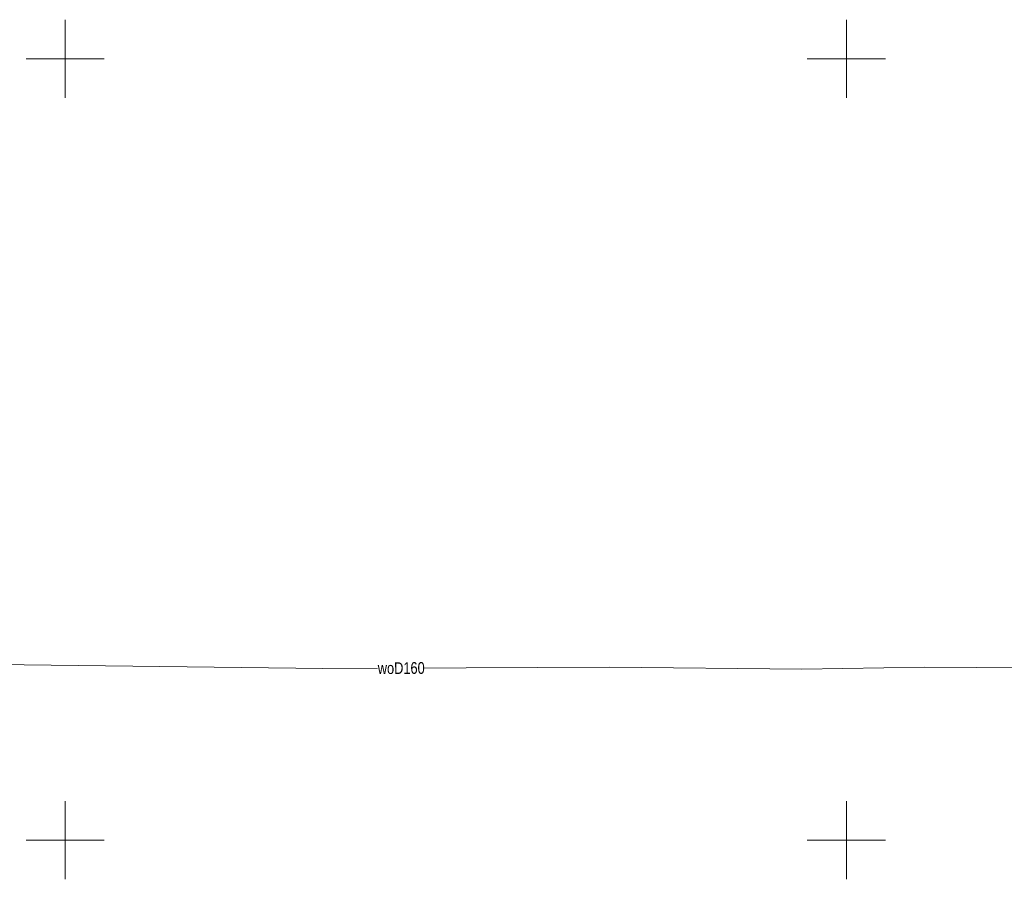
# Model space of a CAD drawing. Header units: metres. Extents: x 5504996 to 5514259, y 5943254 to 5951281.
# Tile 232 of 256: x 5509697 to 5509760, y 5947848 to 5947902. Entities that reach past the tile are written whole.
import ezdxf

# ---------------------------------------------------------------- set-up
doc = ezdxf.new("R2010")
doc.units = ezdxf.units.M
doc.layers.add('GES_PrzewodWodociagowy', color=5, linetype='CONTINUOUS', lineweight=18, true_color=0x0000ff)
doc.layers.add('krzyże', color=7, linetype='CONTINUOUS', lineweight=18, true_color=0x000000)
doc.styles.get("Standard").update_dxf_attribs({"font": 'simplex.shx'})

msp = doc.modelspace()

# ---------------------------------------------------------------- linework, layer by layer
at = {"layer": 'GES_PrzewodWodociagowy', "color": 5, "linetype": 'Continuous', "lineweight": 18, "true_color": 0x0000ff, "flags": 128}
msp.add_lwpolyline([(5509578.44, 5947861.67), (5509585.87, 5947861.48), (5509599.95, 5947861.58), (5509613.76, 5947861.62), (5509628.33, 5947861.71), (5509639.58, 5947862.13), (5509652.82, 5947861.71), (5509663.86, 5947861.58), (5509683.28, 5947861.21), (5509693.87, 5947861.26), (5509716.5, 5947860.99), (5509734.84, 5947861.08), (5509747.15, 5947860.94), (5509755.02, 5947861.08), (5509774.76, 5947860.94)], dxfattribs=at)
at = {"layer": 'krzyże', "linetype": 'Continuous', "lineweight": 18, "flags": 128}
for points in [[(5509700, 5947897.5), (5509700, 5947902.5)], [(5509750, 5947897.5), (5509750, 5947902.5)], [(5509697.5, 5947900), (5509702.5, 5947900)], [(5509747.5, 5947900), (5509752.5, 5947900)], [(5509700, 5947847.5), (5509700, 5947852.5)], [(5509750, 5947847.5), (5509750, 5947852.5)], [(5509697.5, 5947850), (5509702.5, 5947850)], [(5509747.5, 5947850), (5509752.5, 5947850)]]:
    msp.add_lwpolyline(points, dxfattribs=at)

# ---------------------------------------------------------------- next in the draw order: texts
at = {"layer": 'GES_PrzewodWodociagowy', "color": 5, "true_color": 0x0000ff, "insert": (5509721.51, 5947861.01), "char_height": 0.75, "attachment_point": 5, "rotation": 0.3, "line_spacing_factor": 0.9, "bg_fill": 3, "box_fill_scale": 1, "bg_fill_color": 0, "bg_fill_transparency": 0}
msp.add_mtext('\\W0.7818x;\\fArial|b0|i0;woD160', dxfattribs=at)

doc.saveas('drawing.dxf')
